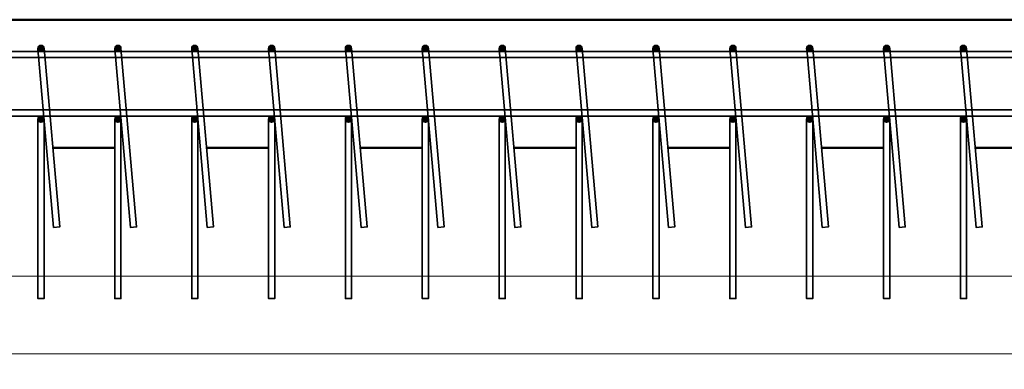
# Model space of a CAD drawing. Header units: millimetres. Extents: x 1814 to 94182, y 11562 to 49454.
# Tile 10 of 143: x 11381 to 11573, y 12657 to 12725. Entities that reach past the tile are written whole.
import ezdxf

# ---------------------------------------------------------------- set-up
doc = ezdxf.new("R2010")
doc.units = ezdxf.units.MM
doc.linetypes.add('ACAD_ISO03W100', pattern=[30, 12, -18])
doc.layers.add('podkład', color=252, linetype='Continuous', lineweight=9, plot=False)
doc.layers.add('widok 0.35', color=22, linetype='Continuous', lineweight=35)
doc.layers.add('ściany', color=7, linetype='Continuous', lineweight=50)

# ---------------------------------------------------------------- blocks, each defined once
blk = doc.blocks.new('A$C411abe58')
for p, q in [((484.13067, 1615.68009), (5503.82452, 1615.68009)), ((3503.82452, 1463.79714), (1503.82452, 1463.79714))]:
    blk.add_line(p, q)

msp = doc.modelspace()

# ---------------------------------------------------------------- hatches: boundary and pattern name
at = {"layer": 'widok 0.35'}
h = msp.add_hatch(color=256, dxfattribs=at)
h.dxf.hatch_style = 1
h.paths.add_polyline_path([(11384.5, 12719.492, 1), (11385.7, 12719.492, 1)])
h = msp.add_hatch(color=256, dxfattribs=at)
h.dxf.hatch_style = 1
h.paths.add_polyline_path([(11399.5, 12719.492, 1), (11400.7, 12719.492, 1)])
h = msp.add_hatch(color=256, dxfattribs=at)
h.dxf.hatch_style = 1
h.paths.add_polyline_path([(11414.5, 12719.492, 1), (11415.7, 12719.492, 1)])
h = msp.add_hatch(color=256, dxfattribs=at)
h.dxf.hatch_style = 1
h.paths.add_polyline_path([(11429.5, 12719.492, 1), (11430.7, 12719.492, 1)])
h = msp.add_hatch(color=256, dxfattribs=at)
h.dxf.hatch_style = 1
h.paths.add_polyline_path([(11444.5, 12719.492, 1), (11445.7, 12719.492, 1)])
h = msp.add_hatch(color=256, dxfattribs=at)
h.dxf.hatch_style = 1
h.paths.add_polyline_path([(11459.5, 12719.492, 1), (11460.7, 12719.492, 1)])
h = msp.add_hatch(color=256, dxfattribs=at)
h.dxf.hatch_style = 1
h.paths.add_polyline_path([(11474.5, 12719.492, 1), (11475.7, 12719.492, 1)])
h = msp.add_hatch(color=256, dxfattribs=at)
h.dxf.hatch_style = 1
h.paths.add_polyline_path([(11489.5, 12719.492, 1), (11490.7, 12719.492, 1)])
h = msp.add_hatch(color=256, dxfattribs=at)
h.dxf.hatch_style = 1
h.paths.add_polyline_path([(11504.5, 12719.492, 1), (11505.7, 12719.492, 1)])
h = msp.add_hatch(color=256, dxfattribs=at)
h.dxf.hatch_style = 1
h.paths.add_polyline_path([(11519.5, 12719.492, 1), (11520.7, 12719.492, 1)])
h = msp.add_hatch(color=256, dxfattribs=at)
h.dxf.hatch_style = 1
h.paths.add_polyline_path([(11534.5, 12719.492, 1), (11535.7, 12719.492, 1)])
h = msp.add_hatch(color=256, dxfattribs=at)
h.dxf.hatch_style = 1
h.paths.add_polyline_path([(11549.5, 12719.492, 1), (11550.7, 12719.492, 1)])
h = msp.add_hatch(color=256, dxfattribs=at)
h.dxf.hatch_style = 1
h.paths.add_polyline_path([(11564.5, 12719.492, 1), (11565.7, 12719.492, 1)])
h = msp.add_hatch(color=256, dxfattribs=at)
h.dxf.hatch_style = 1
h.paths.add_polyline_path([(11384.5, 12705.692, 1), (11385.7, 12705.692, 1)])
h = msp.add_hatch(color=256, dxfattribs=at)
h.dxf.hatch_style = 1
h.paths.add_polyline_path([(11399.5, 12705.692, 1), (11400.7, 12705.692, 1)])
h = msp.add_hatch(color=256, dxfattribs=at)
h.dxf.hatch_style = 1
h.paths.add_polyline_path([(11414.5, 12705.692, 1), (11415.7, 12705.692, 1)])
h = msp.add_hatch(color=256, dxfattribs=at)
h.dxf.hatch_style = 1
h.paths.add_polyline_path([(11429.5, 12705.692, 1), (11430.7, 12705.692, 1)])
h = msp.add_hatch(color=256, dxfattribs=at)
h.dxf.hatch_style = 1
h.paths.add_polyline_path([(11444.5, 12705.692, 1), (11445.7, 12705.692, 1)])
h = msp.add_hatch(color=256, dxfattribs=at)
h.dxf.hatch_style = 1
h.paths.add_polyline_path([(11459.5, 12705.692, 1), (11460.7, 12705.692, 1)])
h = msp.add_hatch(color=256, dxfattribs=at)
h.dxf.hatch_style = 1
h.paths.add_polyline_path([(11474.5, 12705.692, 1), (11475.7, 12705.692, 1)])
h = msp.add_hatch(color=256, dxfattribs=at)
h.dxf.hatch_style = 1
h.paths.add_polyline_path([(11489.5, 12705.692, 1), (11490.7, 12705.692, 1)])
h = msp.add_hatch(color=256, dxfattribs=at)
h.dxf.hatch_style = 1
h.paths.add_polyline_path([(11504.5, 12705.692, 1), (11505.7, 12705.692, 1)])
h = msp.add_hatch(color=256, dxfattribs=at)
h.dxf.hatch_style = 1
h.paths.add_polyline_path([(11519.5, 12705.692, 1), (11520.7, 12705.692, 1)])
h = msp.add_hatch(color=256, dxfattribs=at)
h.dxf.hatch_style = 1
h.paths.add_polyline_path([(11534.5, 12705.692, 1), (11535.7, 12705.692, 1)])
h = msp.add_hatch(color=256, dxfattribs=at)
h.dxf.hatch_style = 1
h.paths.add_polyline_path([(11549.5, 12705.692, 1), (11550.7, 12705.692, 1)])
h = msp.add_hatch(color=256, dxfattribs=at)
h.dxf.hatch_style = 1
h.paths.add_polyline_path([(11564.5, 12705.692, 1), (11565.7, 12705.692, 1)])

# ---------------------------------------------------------------- linework, layer by layer
for points in [[(11838.2, 12717.692), (11838.2, 12718.892), (11214.6, 12718.892), (11214.6, 12717.692)], [(11385.698, 12719.544), (11384.502, 12719.439), (11387.553, 12684.573), (11388.748, 12684.677)], [(11400.698, 12719.544), (11399.502, 12719.439), (11402.553, 12684.573), (11403.748, 12684.677)], [(11415.698, 12719.544), (11414.502, 12719.439), (11417.553, 12684.573), (11418.748, 12684.677)], [(11430.698, 12719.544), (11429.502, 12719.439), (11432.553, 12684.573), (11433.748, 12684.677)], [(11445.698, 12719.544), (11444.502, 12719.439), (11447.553, 12684.573), (11448.748, 12684.677)], [(11460.698, 12719.544), (11459.502, 12719.439), (11462.553, 12684.573), (11463.748, 12684.677)], [(11475.698, 12719.544), (11474.502, 12719.439), (11477.553, 12684.573), (11478.748, 12684.677)], [(11490.698, 12719.544), (11489.502, 12719.439), (11492.553, 12684.573), (11493.748, 12684.677)], [(11505.698, 12719.544), (11504.502, 12719.439), (11507.553, 12684.573), (11508.748, 12684.677)], [(11520.698, 12719.544), (11519.502, 12719.439), (11522.553, 12684.573), (11523.748, 12684.677)], [(11535.698, 12719.544), (11534.502, 12719.439), (11537.553, 12684.573), (11538.748, 12684.677)], [(11550.698, 12719.544), (11549.502, 12719.439), (11552.553, 12684.573), (11553.748, 12684.677)], [(11565.698, 12719.544), (11564.502, 12719.439), (11567.553, 12684.573), (11568.748, 12684.677)], [(11838.2, 12706.292), (11838.2, 12707.492), (11214.6, 12707.492), (11214.6, 12706.292)], [(11385.7, 12705.692), (11384.5, 12705.692), (11384.5, 12670.692), (11385.7, 12670.692)], [(11400.7, 12705.692), (11399.5, 12705.692), (11399.5, 12670.692), (11400.7, 12670.692)], [(11415.7, 12705.692), (11414.5, 12705.692), (11414.5, 12670.692), (11415.7, 12670.692)], [(11430.7, 12705.692), (11429.5, 12705.692), (11429.5, 12670.692), (11430.7, 12670.692)], [(11445.7, 12705.692), (11444.5, 12705.692), (11444.5, 12670.692), (11445.7, 12670.692)], [(11460.7, 12705.692), (11459.5, 12705.692), (11459.5, 12670.692), (11460.7, 12670.692)], [(11475.7, 12705.692), (11474.5, 12705.692), (11474.5, 12670.692), (11475.7, 12670.692)], [(11490.7, 12705.692), (11489.5, 12705.692), (11489.5, 12670.692), (11490.7, 12670.692)], [(11505.7, 12705.692), (11504.5, 12705.692), (11504.5, 12670.692), (11505.7, 12670.692)], [(11520.7, 12705.692), (11519.5, 12705.692), (11519.5, 12670.692), (11520.7, 12670.692)], [(11535.7, 12705.692), (11534.5, 12705.692), (11534.5, 12670.692), (11535.7, 12670.692)], [(11550.7, 12705.692), (11549.5, 12705.692), (11549.5, 12670.692), (11550.7, 12670.692)], [(11565.7, 12705.692), (11564.5, 12705.692), (11564.5, 12670.692), (11565.7, 12670.692)]]:
    msp.add_lwpolyline(points, close=True, dxfattribs=at)
for centre in [(11385.1, 12719.492), (11400.1, 12719.492), (11415.1, 12719.492), (11430.1, 12719.492), (11445.1, 12719.492), (11460.1, 12719.492), (11475.1, 12719.492), (11490.1, 12719.492), (11505.1, 12719.492), (11520.1, 12719.492), (11535.1, 12719.492), (11550.1, 12719.492), (11565.1, 12719.492), (11385.1, 12705.692), (11400.1, 12705.692), (11415.1, 12705.692), (11430.1, 12705.692), (11445.1, 12705.692), (11460.1, 12705.692), (11475.1, 12705.692), (11490.1, 12705.692), (11505.1, 12705.692), (11520.1, 12705.692), (11535.1, 12705.692), (11550.1, 12705.692), (11565.1, 12705.692)]:
    msp.add_circle(centre, 0.6, dxfattribs=at)
at = {"layer": 'ściany'}
msp.add_lwpolyline([(11844.4, 12410.092), (11844.4, 12725.092), (11208.4, 12725.092), (11208.4, 12410.092)], close=True, dxfattribs=at)
at = {"layer": 'ściany', "linetype": 'ACAD_ISO03W100'}
msp.add_lwpolyline([(11819.4, 12435.092), (11819.4, 12700.092), (11233.4, 12700.092), (11233.4, 12435.092)], close=True, dxfattribs=at)

# ---------------------------------------------------------------- block references
at = {"layer": 'podkład', "xscale": 0.1, "yscale": 0.1, "zscale": 0.1}
msp.add_blockref('A$C411abe58', (11227.002, 12513.524), dxfattribs=at)

doc.saveas('drawing.dxf')
